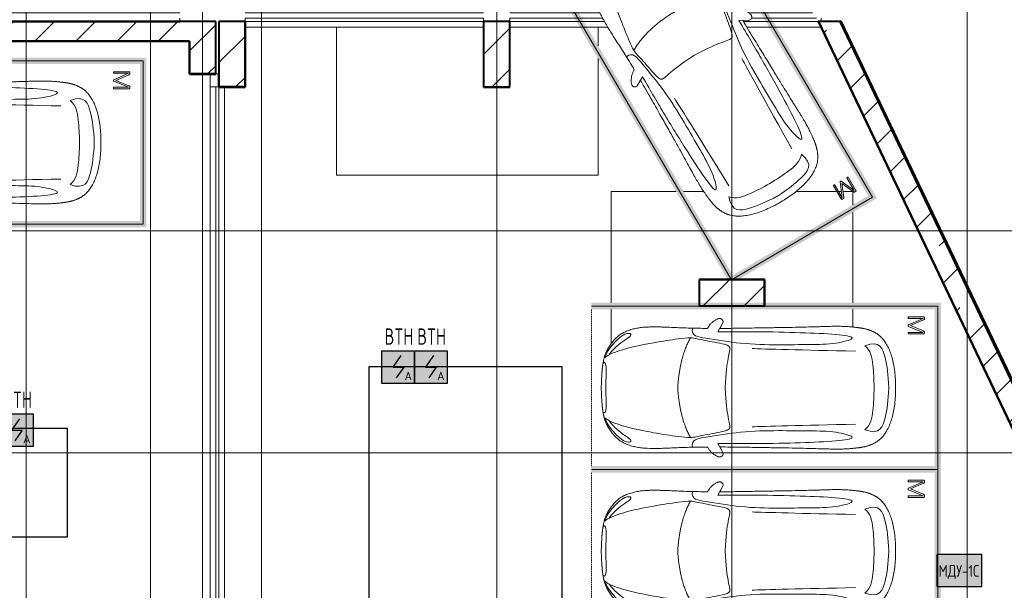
# Model space of a CAD drawing. Header units: millimetres. Extents: x -135639 to 224623, y -383017 to -59102.
# Tile 220 of 256: x 113694 to 128762, y -293020 to -284287. Entities that reach past the tile are written whole.
import ezdxf
from ezdxf.enums import TextEntityAlignment as Align

# ---------------------------------------------------------------- set-up
doc = ezdxf.new("R2010")
doc.units = ezdxf.units.MM
for name, pattern in [('CONTINOUS', [0]), ('Линия сетки', [25, 20, -2.5, 0, -2.5]), ('Невидимые', [5, 3, -2]), ('Штрих_3_3_', [6, 3, -3])]:
    doc.linetypes.add(name, pattern=pattern)
for name, color, linetype, lineweight in [('A-000-M_MASS', 7, 'Continuous', 18), ('A-200-M_WALL', 7, 'Continuous', 18), ('A-200-M_WALL_EXT', 7, 'Continuous', 18), ('A-200-M_WALL_INT', 7, 'Continuous', 18), ('A-200-M_WALL_PAT', 7, 'Continuous', 40), ('C-953-M_PARKING', 7, 'Continuous', 18), ('C-953-MH_PARKING', 7, 'Невидимые', 18), ('S-160-M_FOUND', 7, 'Continuous', 18), ('S-280-M_COLUMN', 7, 'Continuous', 18), ('Z-030-M_GRID', 7, 'Continuous', 9), ('Арматура воздуховодов', 7, 'Continuous', 18), ('ОС', 5, 'Continuous', 25), ('ПС', 7, 'Continuous', 40), ('СС-011-ПОЖ-СИГНАЛИЗАЦИЯ', 1, 'Continuous', 30)]:
    doc.layers.add(name, color=color, linetype=linetype, lineweight=lineweight)
doc.layers.add('ССПС', color=5, linetype='Continuous')
doc.styles.add('1111', font='isocpeur.ttf')
pattern_1 = [(45, (0, 0), (-628.618, 628.618), []), (45, (628.6, 0), (-628.618, 628.618), [1111.25, -222.25, 6.706, -215.544])]

# ---------------------------------------------------------------- blocks, each defined once
blk = doc.blocks.new('A_PAR_Parking - M-2663509-B2_-11_400_')
at = {"layer": 'C-953-M_PARKING', "true_color": 0xf7f9fb}
blk.add_hatch(color=7, dxfattribs=at).paths.add_polyline_path([(-1300, 2650), (-1300, -2700), (1300, -2700), (1300, 2650), (1200, 2650), (1200, -2600), (-1200, -2600), (-1200, 2650)])
at = {"layer": 'A-000-M_MASS', "color": 253, "true_color": 0xaaaaaa}
for p, q in [((-853, 717), (-993, 639)), ((-906, 687), (-993, 639)), ((853, 717), (993, 639)), ((993, 639), (906, 687))]:
    blk.add_line(p, q, dxfattribs=at)
for centre, start, end in [((-1010, 678), 223.4184, 293.9305), ((1010, 678), 246.0695, 316.5816)]:
    blk.add_arc(centre, 42.2, start, end, dxfattribs=at)
for points, knots in [([(-908, 876), (-908, 976), (-911, 1161), (-920, 1362), (-926, 1508), (-930, 1645), (-930, 1769), (-922, 1880), (-911, 1957), (-894, 2031), (-871, 2100), (-841, 2165), (-809, 2216), (-779, 2254), (-754, 2281), (-727, 2307), (-698, 2332), (-667, 2355), (-636, 2376), (-604, 2395), (-574, 2412), (-545, 2426), (-519, 2438), (-500, 2445), (-485, 2450), (-474, 2453), (-463, 2456), (-452, 2458), (-440, 2461), (-428, 2463), (-414, 2466), (-402, 2468), (-391, 2470), (-383, 2471), (-376, 2473), (-370, 2474), (-363, 2475), (-356, 2476), (-349, 2477), (-343, 2478), (-337, 2479), (-330, 2480), (-324, 2481), (-317, 2481), (-309, 2482), (-301, 2483), (-293, 2484), (-285, 2485), (-276, 2486), (-263, 2487), (-249, 2488), (-235, 2489), (-223, 2490), (-211, 2491), (-199, 2492), (-186, 2493), (-168, 2494), (-148, 2495), (-127, 2496), (-106, 2497), (-77, 2498), (-40, 2500), (-13, 2501), (1, 2501)], [-1, -1, -1, -1, -0.913265, -0.826531, -0.783163, -0.739796, -0.653061, -0.612245, -0.571429, -0.530612, -0.489796, -0.44898, -0.408163, -0.387755, -0.367347, -0.346939, -0.326531, -0.306122, -0.285714, -0.265306, -0.244898, -0.22449, -0.204082, -0.183673, -0.173469, -0.163265, -0.153061, -0.142857, -0.132653, -0.122449, -0.112245, -0.102041, -0.096939, -0.091837, -0.086735, -0.084184, -0.081633, -0.076531, -0.07398, -0.071429, -0.068878, -0.066327, -0.063776, -0.061224, -0.058673, -0.056122, -0.053571, -0.05102, -0.048469, -0.045918, -0.040816, -0.038265, -0.035714, -0.033163, -0.030612, -0.028061, -0.02551, -0.020408, -0.017857, -0.015306, -0.010204, -0.005102, 0, 0, 0, 0]), ([(-480, 2441), (-586, 2392), (-719, 2283), (-847, 2128), (-828, 2057)], [0, 0, 0, 0, 0.53668, 1.024735, 1.024735, 1.024735, 1.024735]), ([(-459, 2446), (-508, 2398), (-601, 2147), (-696, 1684), (-744, 1354), (-774, 1106), (-734, 996), (-660, 552), (-618, 522), (-447, 565), (-234, 590), (-2, 602)], [0, 0, 0, 0, 0.884172, 2.058368, 3.212407, 3.977765, 4.871213, 5.547774, 6.288901, 6.772879, 7.454401, 7.454401, 7.454401, 7.454401]), ([(1, 2501), (22, 2500), (51, 2499), (88, 2498), (113, 2497), (137, 2496), (160, 2494), (181, 2493), (201, 2492), (219, 2491), (237, 2489), (253, 2488), (268, 2487), (282, 2485), (295, 2484), (307, 2483), (320, 2481), (330, 2480), (338, 2479), (345, 2478), (350, 2477), (356, 2476), (361, 2475), (366, 2474), (371, 2473), (377, 2472), (385, 2471), (393, 2469), (403, 2467), (416, 2465), (434, 2462), (454, 2458), (476, 2453), (498, 2446), (521, 2437), (555, 2422), (605, 2396), (669, 2355), (730, 2307), (773, 2263), (802, 2225), (823, 2195), (841, 2164), (857, 2132), (871, 2099), (887, 2053), (904, 1994), (915, 1931), (922, 1879), (926, 1839), (928, 1798), (930, 1756), (930, 1720), (931, 1690), (931, 1667), (930, 1645), (930, 1621), (929, 1598), (929, 1566), (927, 1526), (925, 1459), (919, 1336), (911, 1145), (908, 970), (908, 876)], [-1, -1, -1, -1, -0.992347, -0.98852, -0.984694, -0.980867, -0.977041, -0.973214, -0.969388, -0.965561, -0.961735, -0.957908, -0.954082, -0.950255, -0.946429, -0.942602, -0.938776, -0.933673, -0.931122, -0.928571, -0.92602, -0.923469, -0.920918, -0.918367, -0.915816, -0.913265, -0.908163, -0.903061, -0.897959, -0.887755, -0.877551, -0.857143, -0.836735, -0.816327, -0.795918, -0.77551, -0.734694, -0.693878, -0.653061, -0.612245, -0.591837, -0.571429, -0.55102, -0.530612, -0.510204, -0.489796, -0.44898, -0.408163, -0.387755, -0.367347, -0.346939, -0.326531, -0.306122, -0.295918, -0.285714, -0.27551, -0.265306, -0.255102, -0.244898, -0.22449, -0.204082, -0.163265, -0.081633, 0, 0, 0, 0]), ([(459, 2446), (508, 2398), (601, 2147), (696, 1684), (744, 1354), (774, 1106), (734, 996), (660, 552), (618, 522), (447, 565), (234, 590), (2, 602)], [0, 0, 0, 0, 0.884172, 2.058368, 3.212407, 3.977765, 4.871213, 5.547774, 6.288901, 6.772879, 7.454401, 7.454401, 7.454401, 7.454401]), ([(480, 2441), (586, 2392), (719, 2283), (847, 2128), (828, 2057)], [0, 0, 0, 0, 0.53668, 1.024735, 1.024735, 1.024735, 1.024735]), ([(-828, 2057), (-803, 2016), (-728, 2173), (-566, 2339), (-505, 2381)], [0, 0, 0, 0, 0.497572, 1.022643, 1.022643, 1.022643, 1.022643]), ([(828, 2057), (803, 2016), (728, 2173), (566, 2339), (505, 2381)], [0, 0, 0, 0, 0.497572, 1.022643, 1.022643, 1.022643, 1.022643]), ([(-908, 1106), (-792, 1130), (-753, 859), (-663, 332), (-655, -196), (-661, -684), (-663, -1068), (-764, -1443), (-817, -1157), (-842, -605), (-857, -17), (-857, 454), (-853, 717)], [0, 0, 0, 0, 1.013953, 2.476159, 4.172855, 5.704608, 7.082231, 8.244161, 9.589947, 11.154659, 12.917121, 14.362976, 14.362976, 14.362976, 14.362976]), ([(908, 1106), (792, 1130), (753, 859), (663, 332), (655, -196), (661, -684), (663, -1068), (764, -1443), (817, -1157), (842, -605), (857, -17), (857, 454), (853, 717)], [0, 0, 0, 0, 1.013953, 2.476159, 4.172855, 5.704608, 7.082231, 8.244161, 9.589947, 11.154659, 12.917121, 14.362976, 14.362976, 14.362976, 14.362976]), ([(-1041, 649), (-1044, 652), (-1049, 657), (-1053, 664), (-1055, 669), (-1057, 675), (-1058, 682), (-1058, 688), (-1058, 702), (-1052, 723), (-1036, 756), (-1011, 790), (-985, 818), (-962, 839), (-944, 853), (-926, 866), (-914, 873), (-908, 876)], [-1, -1, -1, -1, -0.941667, -0.9125, -0.883333, -0.854167, -0.825, -0.795833, -0.766667, -0.65, -0.533333, -0.4, -0.266667, -0.2, -0.133333, -0.066667, 0, 0, 0, 0]), ([(908, 876), (913, 873), (923, 867), (944, 853), (971, 832), (1000, 803), (1026, 771), (1043, 742), (1053, 719), (1057, 703), (1059, 690), (1058, 680), (1056, 673), (1054, 666), (1050, 658), (1045, 652), (1041, 649)], [-1, -1, -1, -1, -0.941667, -0.883333, -0.766667, -0.65, -0.533333, -0.4, -0.333333, -0.266667, -0.2, -0.166667, -0.133333, -0.1, -0.066667, 0, 0, 0, 0]), ([(0, -2004), (-45, -2004), (-132, -2001), (-252, -1991), (-362, -1974), (-462, -1950), (-551, -1921), (-630, -1886), (-686, -1853), (-726, -1824), (-753, -1802), (-774, -1782), (-789, -1766), (-799, -1753), (-809, -1740), (-819, -1727), (-828, -1714), (-836, -1701), (-844, -1688), (-851, -1674), (-858, -1661), (-864, -1647), (-870, -1634), (-876, -1620), (-881, -1606), (-885, -1592), (-890, -1578), (-894, -1565), (-897, -1551), (-901, -1537), (-904, -1524), (-907, -1510), (-909, -1497), (-912, -1483), (-914, -1470), (-916, -1457), (-918, -1444), (-919, -1432), (-921, -1419), (-923, -1403), (-925, -1383), (-928, -1361), (-930, -1339), (-932, -1318), (-934, -1290), (-936, -1257), (-938, -1218), (-939, -1179), (-940, -1139), (-940, -1097), (-939, -1039), (-938, -958), (-934, -846), (-931, -714), (-926, -559), (-923, -376), (-919, -163), (-915, 82), (-911, 315), (-908, 521), (-907, 631), (-906, 687)], [-1, -1, -1, -1, -0.97619, -0.952381, -0.928571, -0.904762, -0.880952, -0.857143, -0.833333, -0.821429, -0.809524, -0.797619, -0.791667, -0.785714, -0.779762, -0.77381, -0.767857, -0.761905, -0.755952, -0.75, -0.744048, -0.738095, -0.732143, -0.72619, -0.720238, -0.714286, -0.708333, -0.702381, -0.696429, -0.690476, -0.684524, -0.678571, -0.672619, -0.666667, -0.660714, -0.654762, -0.64881, -0.642857, -0.636905, -0.630952, -0.619048, -0.607143, -0.595238, -0.583333, -0.571429, -0.547619, -0.52381, -0.5, -0.47619, -0.452381, -0.428571, -0.380952, -0.333333, -0.285714, -0.238095, -0.190476, -0.142857, -0.095238, -0.047619, -0.02381, 0, 0, 0, 0]), ([(906, 687), (907, 631), (908, 521), (911, 367), (913, 222), (916, 41), (919, -163), (923, -376), (926, -559), (930, -688), (932, -780), (934, -844), (936, -902), (938, -956), (939, -1007), (940, -1053), (940, -1097), (940, -1139), (939, -1179), (938, -1218), (936, -1257), (934, -1290), (932, -1318), (930, -1339), (928, -1361), (925, -1383), (923, -1403), (921, -1419), (919, -1432), (918, -1444), (916, -1457), (914, -1470), (912, -1483), (909, -1497), (907, -1510), (904, -1524), (901, -1537), (897, -1551), (894, -1565), (890, -1578), (885, -1592), (881, -1606), (876, -1620), (870, -1634), (864, -1647), (858, -1661), (851, -1674), (844, -1688), (836, -1701), (828, -1714), (819, -1727), (809, -1740), (799, -1753), (789, -1766), (774, -1782), (753, -1802), (726, -1824), (686, -1853), (607, -1900), (495, -1942), (362, -1974), (252, -1991), (132, -2001), (45, -2004), (0, -2004)], [-1, -1, -1, -1, -0.97619, -0.952381, -0.928571, -0.904762, -0.857143, -0.809524, -0.761905, -0.714286, -0.690476, -0.666667, -0.642857, -0.619048, -0.595238, -0.571429, -0.547619, -0.52381, -0.5, -0.47619, -0.452381, -0.428571, -0.416667, -0.404762, -0.392857, -0.380952, -0.369048, -0.363095, -0.357143, -0.35119, -0.345238, -0.339286, -0.333333, -0.327381, -0.321429, -0.315476, -0.309524, -0.303571, -0.297619, -0.291667, -0.285714, -0.279762, -0.27381, -0.267857, -0.261905, -0.255952, -0.25, -0.244048, -0.238095, -0.232143, -0.22619, -0.220238, -0.214286, -0.208333, -0.202381, -0.190476, -0.178571, -0.166667, -0.142857, -0.095238, -0.071429, -0.047619, -0.02381, 0, 0, 0, 0]), ([(-643, -1535), (-732, -1765), (-468, -1855), (-203, -1891), (-2, -1902)], [0, 0, 0, 0, 0.867049, 1.684227, 1.684227, 1.684227, 1.684227]), ([(-643, -1535), (-570, -1622), (-349, -1664), (-124, -1672), (-2, -1676)], [0, 0, 0, 0, 0.616728, 1.242165, 1.242165, 1.242165, 1.242165]), ([(643, -1535), (732, -1765), (468, -1855), (203, -1891), (2, -1902)], [0, 0, 0, 0, 0.867049, 1.684227, 1.684227, 1.684227, 1.684227]), ([(643, -1535), (570, -1622), (349, -1664), (124, -1672), (2, -1676)], [0, 0, 0, 0, 0.616728, 1.242165, 1.242165, 1.242165, 1.242165])]:
    blk.add_open_spline(points, degree=3, knots=knots, dxfattribs=at)
for points, degree in [([(-376, 2470), (-425, 2412), (-257, 2425), (-2, 2432)], 3), ([(376, 2470), (425, 2412), (257, 2425), (2, 2432)], 3), ([(-2, 1330), (-478, 1299), (-762, 1135)], 2), ([(2, 1330), (478, 1299), (762, 1135)], 2), ([(-599, 190), (-592, 24), (-575, -588), (-560, -1389)], 3), ([(599, 190), (592, 24), (575, -588), (560, -1389)], 3)]:
    blk.add_open_spline(points, degree=degree, dxfattribs=at)
at = {"layer": 'C-953-M_PARKING', "color": 253, "true_color": 0xaaaaaa}
for p, q in [((-1250, -2650), (-1250, 2650)), ((1250, 2650), (1250, -2650)), ((823, -2198), (822, -2200)), ((822, -2200), (822, -2434)), ((825, -2196), (823, -2198)), ((823, -2198), (825, -2196)), ((828, -2195), (825, -2196)), ((825, -2196), (828, -2195)), ((834, -2195), (828, -2195)), ((840, -2195), (834, -2195)), ((844, -2196), (840, -2195)), ((840, -2195), (844, -2196)), ((846, -2198), (844, -2196)), ((844, -2196), (846, -2198)), ((846, -2200), (846, -2198)), ((938, -2199), (846, -2425)), ((846, -2425), (846, -2200)), ((869, -2430), (950, -2232)), ((939, -2197), (938, -2199)), ((938, -2199), (939, -2197)), ((941, -2196), (939, -2197)), ((939, -2197), (941, -2196)), ((944, -2195), (941, -2196)), ((941, -2196), (944, -2195)), ((949, -2195), (944, -2195)), ((944, -2195), (949, -2195)), ((953, -2195), (949, -2195)), ((949, -2195), (953, -2195)), ((950, -2232), (1037, -2429)), ((956, -2196), (953, -2195)), ((953, -2195), (956, -2196)), ((958, -2197), (956, -2196)), ((956, -2196), (958, -2197)), ((960, -2199), (958, -2197)), ((958, -2197), (960, -2199)), ((1059, -2425), (960, -2199)), ((1061, -2196), (1059, -2198)), ((1059, -2198), (1061, -2196)), ((1059, -2198), (1059, -2200)), ((1059, -2200), (1059, -2425)), ((1065, -2195), (1061, -2196)), ((1061, -2196), (1065, -2195)), ((1070, -2195), (1065, -2195)), ((1076, -2195), (1070, -2195)), ((1080, -2196), (1076, -2195)), ((1076, -2195), (1080, -2196)), ((1082, -2198), (1080, -2196)), ((1080, -2196), (1082, -2198)), ((1083, -2200), (1082, -2198)), ((1082, -2198), (1083, -2200)), ((1083, -2434), (1083, -2200)), ((822, -2434), (826, -2443)), ((826, -2443), (833, -2446)), ((833, -2446), (846, -2446)), ((846, -2446), (855, -2445)), ((855, -2445), (861, -2442)), ((861, -2442), (866, -2437)), ((866, -2437), (869, -2430)), ((1037, -2429), (1041, -2437)), ((1041, -2437), (1046, -2442)), ((1046, -2442), (1051, -2445)), ((1051, -2445), (1058, -2446)), ((1058, -2446), (1072, -2446)), ((1072, -2446), (1075, -2445)), ((1075, -2445), (1072, -2446)), ((1075, -2445), (1079, -2443)), ((1079, -2443), (1075, -2445)), ((1079, -2443), (1082, -2440)), ((1082, -2440), (1079, -2443)), ((1082, -2440), (1083, -2434)), ((1250, -2650), (-1250, -2650))]:
    blk.add_line(p, q, dxfattribs=at)
at = {"layer": 'C-953-MH_PARKING', "color": 253, "linetype": 'Штрих_3_3_', "true_color": 0xaaaaaa}
blk.add_line((-1200, 2650), (1200, 2650), dxfattribs=at)
blk = doc.blocks.new('A_PAR_Parking - M-V32-B2_-11_400_')
at = {"layer": 'C-953-M_PARKING', "true_color": 0xf7f9fb}
blk.add_hatch(color=7, dxfattribs=at).paths.add_polyline_path([(-1258, -2646), (-1165, -2700), (1300, -2700), (1300, 2650), (1200, 2650), (1200, -2600), (-1200, -2600), (-1200, 2650), (-1300, 2650), (-1300, -2621)])
at = {"layer": 'A-000-M_MASS', "color": 253, "true_color": 0xaaaaaa}
for p, q in [((-853, 717), (-993, 639)), ((-906, 687), (-993, 639)), ((853, 717), (993, 639)), ((993, 639), (906, 687))]:
    blk.add_line(p, q, dxfattribs=at)
for centre, start, end in [((-1010, 678), 223.4184, 293.9305), ((1010, 678), 246.0695, 316.5816)]:
    blk.add_arc(centre, 42.2, start, end, dxfattribs=at)
for points, knots in [([(-908, 876), (-908, 976), (-911, 1161), (-920, 1362), (-926, 1508), (-930, 1645), (-930, 1769), (-922, 1880), (-911, 1957), (-894, 2031), (-871, 2100), (-841, 2165), (-809, 2216), (-779, 2254), (-754, 2281), (-727, 2307), (-698, 2332), (-667, 2355), (-636, 2376), (-604, 2395), (-574, 2412), (-545, 2426), (-519, 2438), (-500, 2445), (-485, 2450), (-474, 2453), (-463, 2456), (-452, 2458), (-440, 2461), (-428, 2463), (-414, 2466), (-402, 2468), (-391, 2470), (-383, 2471), (-376, 2473), (-370, 2474), (-363, 2475), (-356, 2476), (-349, 2477), (-343, 2478), (-337, 2479), (-330, 2480), (-324, 2481), (-317, 2481), (-309, 2482), (-301, 2483), (-293, 2484), (-285, 2485), (-276, 2486), (-263, 2487), (-249, 2488), (-235, 2489), (-223, 2490), (-211, 2491), (-199, 2492), (-186, 2493), (-168, 2494), (-148, 2495), (-127, 2496), (-106, 2497), (-77, 2498), (-40, 2500), (-13, 2501), (1, 2501)], [-1, -1, -1, -1, -0.913265, -0.826531, -0.783163, -0.739796, -0.653061, -0.612245, -0.571429, -0.530612, -0.489796, -0.44898, -0.408163, -0.387755, -0.367347, -0.346939, -0.326531, -0.306122, -0.285714, -0.265306, -0.244898, -0.22449, -0.204082, -0.183673, -0.173469, -0.163265, -0.153061, -0.142857, -0.132653, -0.122449, -0.112245, -0.102041, -0.096939, -0.091837, -0.086735, -0.084184, -0.081633, -0.076531, -0.07398, -0.071429, -0.068878, -0.066327, -0.063776, -0.061224, -0.058673, -0.056122, -0.053571, -0.05102, -0.048469, -0.045918, -0.040816, -0.038265, -0.035714, -0.033163, -0.030612, -0.028061, -0.02551, -0.020408, -0.017857, -0.015306, -0.010204, -0.005102, 0, 0, 0, 0]), ([(-480, 2441), (-586, 2392), (-719, 2283), (-847, 2128), (-828, 2057)], [0, 0, 0, 0, 0.53668, 1.024735, 1.024735, 1.024735, 1.024735]), ([(-459, 2446), (-508, 2398), (-601, 2147), (-696, 1684), (-744, 1354), (-774, 1106), (-734, 996), (-660, 552), (-618, 522), (-447, 565), (-234, 590), (-2, 602)], [0, 0, 0, 0, 0.884172, 2.058368, 3.212407, 3.977765, 4.871213, 5.547774, 6.288901, 6.772879, 7.454401, 7.454401, 7.454401, 7.454401]), ([(1, 2501), (22, 2500), (51, 2499), (88, 2498), (113, 2497), (137, 2496), (160, 2494), (181, 2493), (201, 2492), (219, 2491), (237, 2489), (253, 2488), (268, 2487), (282, 2485), (295, 2484), (307, 2483), (320, 2481), (330, 2480), (338, 2479), (345, 2478), (350, 2477), (356, 2476), (361, 2475), (366, 2474), (371, 2473), (377, 2472), (385, 2471), (393, 2469), (403, 2467), (416, 2465), (434, 2462), (454, 2458), (476, 2453), (498, 2446), (521, 2437), (555, 2422), (605, 2396), (669, 2355), (730, 2307), (773, 2263), (802, 2225), (823, 2195), (841, 2164), (857, 2132), (871, 2099), (887, 2053), (904, 1994), (915, 1931), (922, 1879), (926, 1839), (928, 1798), (930, 1756), (930, 1720), (931, 1690), (931, 1667), (930, 1645), (930, 1621), (929, 1598), (929, 1566), (927, 1526), (925, 1459), (919, 1336), (911, 1145), (908, 970), (908, 876)], [-1, -1, -1, -1, -0.992347, -0.98852, -0.984694, -0.980867, -0.977041, -0.973214, -0.969388, -0.965561, -0.961735, -0.957908, -0.954082, -0.950255, -0.946429, -0.942602, -0.938776, -0.933673, -0.931122, -0.928571, -0.92602, -0.923469, -0.920918, -0.918367, -0.915816, -0.913265, -0.908163, -0.903061, -0.897959, -0.887755, -0.877551, -0.857143, -0.836735, -0.816327, -0.795918, -0.77551, -0.734694, -0.693878, -0.653061, -0.612245, -0.591837, -0.571429, -0.55102, -0.530612, -0.510204, -0.489796, -0.44898, -0.408163, -0.387755, -0.367347, -0.346939, -0.326531, -0.306122, -0.295918, -0.285714, -0.27551, -0.265306, -0.255102, -0.244898, -0.22449, -0.204082, -0.163265, -0.081633, 0, 0, 0, 0]), ([(459, 2446), (508, 2398), (601, 2147), (696, 1684), (744, 1354), (774, 1106), (734, 996), (660, 552), (618, 522), (447, 565), (234, 590), (2, 602)], [0, 0, 0, 0, 0.884172, 2.058368, 3.212407, 3.977765, 4.871213, 5.547774, 6.288901, 6.772879, 7.454401, 7.454401, 7.454401, 7.454401]), ([(480, 2441), (586, 2392), (719, 2283), (847, 2128), (828, 2057)], [0, 0, 0, 0, 0.53668, 1.024735, 1.024735, 1.024735, 1.024735]), ([(-828, 2057), (-803, 2016), (-728, 2173), (-566, 2339), (-505, 2381)], [0, 0, 0, 0, 0.497572, 1.022643, 1.022643, 1.022643, 1.022643]), ([(828, 2057), (803, 2016), (728, 2173), (566, 2339), (505, 2381)], [0, 0, 0, 0, 0.497572, 1.022643, 1.022643, 1.022643, 1.022643]), ([(-908, 1106), (-792, 1130), (-753, 859), (-663, 332), (-655, -196), (-661, -684), (-663, -1068), (-764, -1443), (-817, -1157), (-842, -605), (-857, -17), (-857, 454), (-853, 717)], [0, 0, 0, 0, 1.013953, 2.476159, 4.172855, 5.704608, 7.082231, 8.244161, 9.589947, 11.154659, 12.917121, 14.362976, 14.362976, 14.362976, 14.362976]), ([(908, 1106), (792, 1130), (753, 859), (663, 332), (655, -196), (661, -684), (663, -1068), (764, -1443), (817, -1157), (842, -605), (857, -17), (857, 454), (853, 717)], [0, 0, 0, 0, 1.013953, 2.476159, 4.172855, 5.704608, 7.082231, 8.244161, 9.589947, 11.154659, 12.917121, 14.362976, 14.362976, 14.362976, 14.362976]), ([(-1041, 649), (-1044, 652), (-1049, 657), (-1053, 664), (-1055, 669), (-1057, 675), (-1058, 682), (-1058, 688), (-1058, 702), (-1052, 723), (-1036, 756), (-1011, 790), (-985, 818), (-962, 839), (-944, 853), (-926, 866), (-914, 873), (-908, 876)], [-1, -1, -1, -1, -0.941667, -0.9125, -0.883333, -0.854167, -0.825, -0.795833, -0.766667, -0.65, -0.533333, -0.4, -0.266667, -0.2, -0.133333, -0.066667, 0, 0, 0, 0]), ([(908, 876), (913, 873), (923, 867), (944, 853), (971, 832), (1000, 803), (1026, 771), (1043, 742), (1053, 719), (1057, 703), (1059, 690), (1058, 680), (1056, 673), (1054, 666), (1050, 658), (1045, 652), (1041, 649)], [-1, -1, -1, -1, -0.941667, -0.883333, -0.766667, -0.65, -0.533333, -0.4, -0.333333, -0.266667, -0.2, -0.166667, -0.133333, -0.1, -0.066667, 0, 0, 0, 0]), ([(0, -2004), (-45, -2004), (-132, -2001), (-252, -1991), (-362, -1974), (-462, -1950), (-551, -1921), (-630, -1886), (-686, -1853), (-726, -1824), (-753, -1802), (-774, -1782), (-789, -1766), (-799, -1753), (-809, -1740), (-819, -1727), (-828, -1714), (-836, -1701), (-844, -1688), (-851, -1674), (-858, -1661), (-864, -1647), (-870, -1634), (-876, -1620), (-881, -1606), (-885, -1592), (-890, -1578), (-894, -1565), (-897, -1551), (-901, -1537), (-904, -1524), (-907, -1510), (-909, -1497), (-912, -1483), (-914, -1470), (-916, -1457), (-918, -1444), (-919, -1432), (-921, -1419), (-923, -1403), (-925, -1383), (-928, -1361), (-930, -1339), (-932, -1318), (-934, -1290), (-936, -1257), (-938, -1218), (-939, -1179), (-940, -1139), (-940, -1097), (-939, -1039), (-938, -958), (-934, -846), (-931, -714), (-926, -559), (-923, -376), (-919, -163), (-915, 82), (-911, 315), (-908, 521), (-907, 631), (-906, 687)], [-1, -1, -1, -1, -0.97619, -0.952381, -0.928571, -0.904762, -0.880952, -0.857143, -0.833333, -0.821429, -0.809524, -0.797619, -0.791667, -0.785714, -0.779762, -0.77381, -0.767857, -0.761905, -0.755952, -0.75, -0.744048, -0.738095, -0.732143, -0.72619, -0.720238, -0.714286, -0.708333, -0.702381, -0.696429, -0.690476, -0.684524, -0.678571, -0.672619, -0.666667, -0.660714, -0.654762, -0.64881, -0.642857, -0.636905, -0.630952, -0.619048, -0.607143, -0.595238, -0.583333, -0.571429, -0.547619, -0.52381, -0.5, -0.47619, -0.452381, -0.428571, -0.380952, -0.333333, -0.285714, -0.238095, -0.190476, -0.142857, -0.095238, -0.047619, -0.02381, 0, 0, 0, 0]), ([(906, 687), (907, 631), (908, 521), (911, 367), (913, 222), (916, 41), (919, -163), (923, -376), (926, -559), (930, -688), (932, -780), (934, -844), (936, -902), (938, -956), (939, -1007), (940, -1053), (940, -1097), (940, -1139), (939, -1179), (938, -1218), (936, -1257), (934, -1290), (932, -1318), (930, -1339), (928, -1361), (925, -1383), (923, -1403), (921, -1419), (919, -1432), (918, -1444), (916, -1457), (914, -1470), (912, -1483), (909, -1497), (907, -1510), (904, -1524), (901, -1537), (897, -1551), (894, -1565), (890, -1578), (885, -1592), (881, -1606), (876, -1620), (870, -1634), (864, -1647), (858, -1661), (851, -1674), (844, -1688), (836, -1701), (828, -1714), (819, -1727), (809, -1740), (799, -1753), (789, -1766), (774, -1782), (753, -1802), (726, -1824), (686, -1853), (607, -1900), (495, -1942), (362, -1974), (252, -1991), (132, -2001), (45, -2004), (0, -2004)], [-1, -1, -1, -1, -0.97619, -0.952381, -0.928571, -0.904762, -0.857143, -0.809524, -0.761905, -0.714286, -0.690476, -0.666667, -0.642857, -0.619048, -0.595238, -0.571429, -0.547619, -0.52381, -0.5, -0.47619, -0.452381, -0.428571, -0.416667, -0.404762, -0.392857, -0.380952, -0.369048, -0.363095, -0.357143, -0.35119, -0.345238, -0.339286, -0.333333, -0.327381, -0.321429, -0.315476, -0.309524, -0.303571, -0.297619, -0.291667, -0.285714, -0.279762, -0.27381, -0.267857, -0.261905, -0.255952, -0.25, -0.244048, -0.238095, -0.232143, -0.22619, -0.220238, -0.214286, -0.208333, -0.202381, -0.190476, -0.178571, -0.166667, -0.142857, -0.095238, -0.071429, -0.047619, -0.02381, 0, 0, 0, 0]), ([(-643, -1535), (-732, -1765), (-468, -1855), (-203, -1891), (-2, -1902)], [0, 0, 0, 0, 0.867049, 1.684227, 1.684227, 1.684227, 1.684227]), ([(-643, -1535), (-570, -1622), (-349, -1664), (-124, -1672), (-2, -1676)], [0, 0, 0, 0, 0.616728, 1.242165, 1.242165, 1.242165, 1.242165]), ([(643, -1535), (732, -1765), (468, -1855), (203, -1891), (2, -1902)], [0, 0, 0, 0, 0.867049, 1.684227, 1.684227, 1.684227, 1.684227]), ([(643, -1535), (570, -1622), (349, -1664), (124, -1672), (2, -1676)], [0, 0, 0, 0, 0.616728, 1.242165, 1.242165, 1.242165, 1.242165])]:
    blk.add_open_spline(points, degree=3, knots=knots, dxfattribs=at)
for points, degree in [([(-376, 2470), (-425, 2412), (-257, 2425), (-2, 2432)], 3), ([(376, 2470), (425, 2412), (257, 2425), (2, 2432)], 3), ([(-2, 1330), (-478, 1299), (-762, 1135)], 2), ([(2, 1330), (478, 1299), (762, 1135)], 2), ([(-599, 190), (-592, 24), (-575, -588), (-560, -1389)], 3), ([(599, 190), (592, 24), (575, -588), (560, -1389)], 3)]:
    blk.add_open_spline(points, degree=degree, dxfattribs=at)
at = {"layer": 'C-953-M_PARKING', "color": 253, "true_color": 0xaaaaaa}
for p, q in [((-1250, -2650), (-1250, 2650)), ((1250, 2650), (1250, -2650)), ((823, -2198), (822, -2200)), ((822, -2200), (823, -2198)), ((822, -2200), (822, -2434)), ((825, -2196), (823, -2198)), ((823, -2198), (825, -2196)), ((828, -2195), (825, -2196)), ((825, -2196), (828, -2195)), ((834, -2195), (828, -2195)), ((840, -2195), (834, -2195)), ((844, -2196), (840, -2195)), ((840, -2195), (844, -2196)), ((846, -2198), (844, -2196)), ((844, -2196), (846, -2198)), ((846, -2200), (846, -2198)), ((938, -2199), (846, -2425)), ((846, -2425), (846, -2200)), ((869, -2430), (950, -2232)), ((939, -2197), (938, -2199)), ((938, -2199), (939, -2197)), ((941, -2196), (939, -2197)), ((939, -2197), (941, -2196)), ((944, -2195), (941, -2196)), ((941, -2196), (944, -2195)), ((949, -2195), (944, -2195)), ((944, -2195), (949, -2195)), ((953, -2195), (949, -2195)), ((949, -2195), (953, -2195)), ((950, -2232), (1037, -2429)), ((956, -2196), (953, -2195)), ((953, -2195), (956, -2196)), ((958, -2197), (956, -2196)), ((956, -2196), (958, -2197)), ((960, -2199), (958, -2197)), ((958, -2197), (960, -2199)), ((1059, -2425), (960, -2199)), ((1061, -2196), (1059, -2198)), ((1059, -2198), (1061, -2196)), ((1059, -2198), (1059, -2200)), ((1059, -2200), (1059, -2198)), ((1059, -2200), (1059, -2425)), ((1065, -2195), (1061, -2196)), ((1061, -2196), (1065, -2195)), ((1070, -2195), (1065, -2195)), ((1076, -2195), (1070, -2195)), ((1080, -2196), (1076, -2195)), ((1076, -2195), (1080, -2196)), ((1082, -2198), (1080, -2196)), ((1080, -2196), (1082, -2198)), ((1083, -2200), (1082, -2198)), ((1082, -2198), (1083, -2200)), ((1083, -2434), (1083, -2200)), ((822, -2434), (826, -2443)), ((826, -2443), (833, -2446)), ((833, -2446), (846, -2446)), ((846, -2446), (855, -2445)), ((855, -2445), (861, -2442)), ((861, -2442), (866, -2437)), ((866, -2437), (869, -2430)), ((1037, -2429), (1041, -2437)), ((1041, -2437), (1046, -2442)), ((1046, -2442), (1051, -2445)), ((1051, -2445), (1058, -2446)), ((1058, -2446), (1072, -2446)), ((1072, -2446), (1075, -2445)), ((1075, -2445), (1072, -2446)), ((1075, -2445), (1079, -2443)), ((1079, -2443), (1075, -2445)), ((1079, -2443), (1082, -2440)), ((1082, -2440), (1079, -2443)), ((1082, -2440), (1083, -2434)), ((1250, -2650), (-1250, -2650))]:
    blk.add_line(p, q, dxfattribs=at)
at = {"layer": 'C-953-MH_PARKING', "color": 253, "linetype": 'Штрих_3_3_', "true_color": 0xaaaaaa}
blk.add_line((-1200, 2650), (1200, 2650), dxfattribs=at)
blk = doc.blocks.new('CP_ДШ_Hanytex_TopJoint 24C_Половина - CP_ДШ_Hanytex_TopJoint 24C_Половина-3652234-B2_-11_400_')
at = {"layer": 'A-000-M_MASS', "color": 253, "true_color": 0xaaaaaa}
for p, q in [((5050, 110), (0, 110)), ((0, -25), (0, 25)), ((5050, 25), (5050, -25))]:
    blk.add_line(p, q, dxfattribs=at)
blk = doc.blocks.new('CP_ДШ_Hanytex_TopJoint 24C - CP_ДШ_Hanytex_TopJoint 24C-3950253-B2_-11_400_')
at = {"layer": 'A-000-M_MASS', "color": 253, "true_color": 0xaaaaaa}
for p, q in [((3650, 110), (0, 110)), ((3650, 25), (0, 25)), ((0, 25), (0, -25)), ((0, -25), (0, 25)), ((3650, -25), (3650, 25)), ((3650, 25), (3650, -25)), ((0, -25), (3650, -25)), ((3650, -110), (0, -110))]:
    blk.add_line(p, q, dxfattribs=at)
blk = doc.blocks.new('CP_ДШ_Hanytex_TopJoint 24C - CP_ДШ_Hanytex_TopJoint 24C-3950254-B2_-11_400_')
at = {"layer": 'A-000-M_MASS', "color": 253, "true_color": 0xaaaaaa}
for p, q in [((1380, 110), (0, 110)), ((1421, 25), (0, 25)), ((0, 25), (0, -25)), ((0, -25), (0, 25)), ((4632, 110), (3655, 110)), ((4695, 25), (3698, 25)), ((4765, -25), (4765, 25)), ((4765, 25), (4765, -25)), ((0, -25), (1448, -25)), ((1497, -110), (0, -110)), ((3576, -25), (4722, -25)), ((4760, -110), (3628, -110))]:
    blk.add_line(p, q, dxfattribs=at)
blk = doc.blocks.new('CP_ДШ_Hanytex_TopJoint 24C_Половина - CP_ДШ_Hanytex_TopJoint 24C_Половина-3652430-B2_-11_400_')
at = {"layer": 'A-000-M_MASS', "color": 253, "true_color": 0xaaaaaa}
for p, q in [((0, -25), (0, 110)), ((200, 110), (0, 110)), ((200, 25), (200, -25))]:
    blk.add_line(p, q, dxfattribs=at)
blk = doc.blocks.new('CP_ДШ_Hanytex_TopJoint 24C - CP_ДШ_Hanytex_TopJoint 24C-3950255-B2_-11_400_')
at = {"layer": 'A-000-M_MASS', "color": 253, "true_color": 0xaaaaaa}
for p, q in [((8250, 110), (0, 110)), ((8250, 25), (0, 25)), ((0, 25), (0, -25)), ((0, -110), (0, 25)), ((8250, -25), (8250, 25)), ((8250, 25), (8250, -25)), ((0, -25), (8250, -25)), ((8250, -110), (0, -110))]:
    blk.add_line(p, q, dxfattribs=at)
blk = doc.blocks.new('135_SLK_GD_AR_rvt-1-B2_-11_400_')
at = {"layer": 'A-200-M_WALL_INT', "color": 253, "lineweight": 40, "true_color": 0xaaaaaa}
for p, q in [((124700, 77402), (119650, 77402)), ((119650, 77400), (124700, 77400)), ((124700, 77400), (124700, 77402)), ((125700, 77400), (125700, 76400)), ((125702, 77400), (125700, 77400)), ((125702, 76400), (125702, 77400)), ((129350, 77400), (129348, 77400)), ((129348, 77400), (129348, 76400)), ((129752, 77400), (129750, 77400)), ((129752, 76398), (129752, 77400)), ((134472, 77400), (134470, 77399)), ((134470, 77399), (147598, 49863)), ((147600, 49863), (134472, 77400)), ((97052, 77098), (124848, 77098)), ((124850, 77100), (105850, 77100)), ((124848, 77098), (124848, 76598)), ((124850, 77098), (124850, 77100)), ((124850, 76600), (124850, 77098)), ((124848, 76598), (124850, 76598)), ((125250, 76600), (124850, 76600)), ((124850, 76598), (125250, 76598)), ((125250, 76598), (125250, 76600)), ((125298, 76600), (125298, 76398)), ((125300, 76600), (125298, 76600)), ((125300, 76400), (125300, 76600)), ((125298, 76398), (125300, 76398)), ((125700, 76400), (125300, 76400)), ((125300, 76398), (125702, 76398)), ((125702, 76398), (125702, 76400)), ((129348, 76400), (129348, 76398)), ((129348, 76398), (129750, 76398)), ((129750, 76398), (129752, 76398)), ((133652, 73452), (132648, 73452)), ((132648, 73452), (132648, 73450)), ((132648, 73450), (132648, 73050)), ((133652, 73450), (133652, 73452)), ((133652, 73048), (133652, 73450)), ((132648, 73050), (132648, 73048)), ((132648, 73048), (133650, 73048)), ((133650, 73048), (133652, 73048))]:
    blk.add_line(p, q, dxfattribs=at)
at = {"layer": 'A-000-M_MASS', "color": 253, "lineweight": 18, "true_color": 0xaaaaaa}
for name, p in [('CP_ДШ_Hanytex_TopJoint 24C_Половина - CP_ДШ_Hanytex_TopJoint 24C_Половина-3652234-B2_-11_400_', (119650, 77425)), ('CP_ДШ_Hanytex_TopJoint 24C - CP_ДШ_Hanytex_TopJoint 24C-3950253-B2_-11_400_', (125700, 77425)), ('CP_ДШ_Hanytex_TopJoint 24C - CP_ДШ_Hanytex_TopJoint 24C-3950254-B2_-11_400_', (129750, 77425))]:
    blk.add_blockref(name, p, dxfattribs=at)
for name, rotation in [('CP_ДШ_Hanytex_TopJoint 24C_Половина - CP_ДШ_Hanytex_TopJoint 24C_Половина-3652430-B2_-11_400_', 89.9999999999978), ('CP_ДШ_Hanytex_TopJoint 24C - CP_ДШ_Hanytex_TopJoint 24C-3950255-B2_-11_400_', 269.9999999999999)]:
    blk.add_blockref(name, (125275, 76400), dxfattribs=dict(at, rotation=rotation))
at = {"layer": 'C-953-M_PARKING', "color": 253, "lineweight": 18, "true_color": 0xaaaaaa}
for name, p, rotation in [('A_PAR_Parking - M-V32-B2_-11_400_', (132881, 76368), 30.41155868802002), ('A_PAR_Parking - M-2663509-B2_-11_400_', (121490, 75550), 90.00000000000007), ('A_PAR_Parking - M-2663509-B2_-11_400_', (133650, 71797), 90.00000000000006), ('A_PAR_Parking - M-2663509-B2_-11_400_', (133650, 69297), 90.00000000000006)]:
    blk.add_blockref(name, p, dxfattribs=dict(at, rotation=rotation))
blk = doc.blocks.new('Бетон-Прямоугольная-Колонна - CLM_Подземные этажи_В40-400х1000-V172-B2_-11_400_')
at = {"layer": 'S-280-M_COLUMN', "lineweight": 9, "true_color": 0xaaaaaa}
h = blk.add_hatch(dxfattribs=at)
h.set_pattern_fill('FP_51', color=253, style=0, pattern_type=2)
h.set_pattern_definition([(45, (-129550, -76900), (-628.618, 628.618), []), (45, (-128921.4, -76900), (-628.618, 628.618), [1111.25, -222.25, 6.706, -215.544])])
h.paths.add_polyline_path([(200, -500), (200, 500), (-200, 500), (-200, -500), (119, -500)])
at = {"layer": 'S-280-M_COLUMN', "color": 253, "lineweight": 40, "true_color": 0xaaaaaa}
for p, q in [((200, 500), (-200, 500)), ((-200, 500), (-200, -500)), ((200, -500), (200, 500)), ((-200, -500), (200, -500))]:
    blk.add_line(p, q, dxfattribs=at)
blk = doc.blocks.new('Бетон-Прямоугольная-Колонна - CLM_Подземные этажи_В40-400х1000-V248-B2_-11_400_')
at = {"layer": 'S-280-M_COLUMN', "lineweight": 9, "true_color": 0xaaaaaa}
h = blk.add_hatch(dxfattribs=at)
h.set_pattern_fill('FP_124', color=253, style=0, pattern_type=2)
h.set_pattern_definition([(135, (73250, -133150), (-628.618, -628.618), []), (135, (73250, -132521.4), (-628.618, -628.618), [1111.25, -222.25, 6.706, -215.544])])
h.paths.add_polyline_path([(200, 500), (-200, 500), (-200, -500), (200, -500), (200, -15)])
at = {"layer": 'S-280-M_COLUMN', "color": 253, "lineweight": 40, "true_color": 0xaaaaaa}
for p, q in [((200, 500), (-200, 500)), ((-200, 500), (-200, -500)), ((200, -500), (200, 500)), ((-200, -500), (200, -500))]:
    blk.add_line(p, q, dxfattribs=at)
blk = doc.blocks.new('135_SLK_GD_KR_rvt-1-B2_-11_400_')
at = {"layer": 'A-200-M_WALL_PAT', "lineweight": 9, "true_color": 0xaaaaaa}
h = blk.add_hatch(dxfattribs=at)
h.set_pattern_fill('FP_5', color=253, style=0, pattern_type=2)
h.set_pattern_definition(pattern_1)
h.paths.add_polyline_path([(147801, 49441), (147917, 49893), (134804, 77400), (134472, 77400), (147600, 49863)])
at = {"layer": 'S-280-M_COLUMN', "lineweight": 9, "true_color": 0xaaaaaa}
h = blk.add_hatch(dxfattribs=at)
h.set_pattern_fill('FP_5', color=253, style=0, pattern_type=2)
h.set_pattern_definition(pattern_1)
h.paths.add_polyline_path([(125300, 76400), (125700, 76400), (125700, 77400), (125300, 77400)])
at = {"layer": 'A-200-M_WALL', "color": 253, "lineweight": 40, "true_color": 0xaaaaaa}
for p, q in [((143221, 59749), (134806, 77401)), ((143225, 59751), (134810, 77403)), ((143228, 59753), (134813, 77404))]:
    blk.add_line(p, q, dxfattribs=at)
at = {"layer": 'A-200-M_WALL_EXT', "color": 253, "lineweight": 40, "true_color": 0xaaaaaa}
for p, q in [((134804, 77400), (134472, 77400)), ((134472, 77400), (147600, 49863)), ((134822, 77409), (134804, 77400)), ((147917, 49893), (134804, 77400)), ((134804, 77400), (143219, 59748)), ((143237, 59757), (134822, 77409))]:
    blk.add_line(p, q, dxfattribs=at)
at = {"layer": 'S-160-M_FOUND', "color": 253, "true_color": 0xaaaaaa}
for p, q in [((127100, 77315), (127100, 75050)), ((131100, 77031), (131100, 77315)), ((131100, 75050), (131100, 76834)), ((127100, 75050), (127800, 75050)), ((127800, 75050), (131100, 75050)), ((132294, 74800), (131300, 74800)), ((131300, 74800), (131300, 73097)), ((132717, 74800), (132410, 74800)), ((134754, 74800), (134129, 74800)), ((134824, 74800), (134783, 74800)), ((135000, 74800), (134848, 74800)), ((135000, 74597), (135000, 74800)), ((135000, 73097), (135000, 74481)), ((131300, 72997), (131300, 72471)), ((135000, 72726), (135000, 72997))]:
    blk.add_line(p, q, dxfattribs=at)
at = {"layer": 'S-280-M_COLUMN', "color": 253, "lineweight": 40, "true_color": 0xaaaaaa}
for p, q in [((125700, 77400), (125300, 77400)), ((125300, 77400), (125300, 76400)), ((125700, 76400), (125700, 77400)), ((125300, 76400), (125700, 76400))]:
    blk.add_line(p, q, dxfattribs=at)
at = {"layer": 'S-280-M_COLUMN', "color": 253, "lineweight": 18, "true_color": 0xaaaaaa}
blk.add_blockref('Бетон-Прямоугольная-Колонна - CLM_Подземные этажи_В40-400х1000-V172-B2_-11_400_', (129550, 76900), dxfattribs=at)
at = {"layer": 'S-280-M_COLUMN', "color": 253, "lineweight": 18, "true_color": 0xaaaaaa, "rotation": 269.9999999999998}
blk.add_blockref('Бетон-Прямоугольная-Колонна - CLM_Подземные этажи_В40-400х1000-V248-B2_-11_400_', (133150, 73250), dxfattribs=at)
blk = doc.blocks.new('135_SLK_K1-2-3_KR_rvt-1-B2_-11_400_')
at = {"layer": 'A-200-M_WALL_PAT', "lineweight": 9, "true_color": 0xaaaaaa}
h = blk.add_hatch(dxfattribs=at)
h.set_pattern_fill('FP_5', color=253, style=0, pattern_type=2)
h.set_pattern_definition(pattern_1)
h.paths.add_polyline_path([(124123, 77100), (124850, 77100), (124850, 77400), (105850, 77400), (105850, 77100), (123430, 77100)])
h.paths.add_polyline_path([(103325, 77100), (103450, 77100), (103450, 77400), (99800, 77400), (99800, 77100), (102632, 77100)])
h.paths.add_polyline_path([(97779, 77100), (98600, 77100), (98600, 77400), (97050, 77400), (97050, 77100), (97085, 77100)])
at = {"layer": 'S-280-M_COLUMN', "lineweight": 9, "true_color": 0xaaaaaa}
h = blk.add_hatch(dxfattribs=at)
h.set_pattern_fill('FP_5', color=253, style=0, pattern_type=2)
h.set_pattern_definition(pattern_1)
h.paths.add_polyline_path([(125250, 76600), (125250, 77400), (124850, 77400), (124850, 76600)])
at = {"layer": 'A-200-M_WALL_EXT', "color": 253, "lineweight": 40, "true_color": 0xaaaaaa}
for p, q in [((124850, 77400), (105850, 77400)), ((105850, 77100), (124850, 77100))]:
    blk.add_line(p, q, dxfattribs=at)
at = {"layer": 'S-280-M_COLUMN', "color": 253, "lineweight": 40, "true_color": 0xaaaaaa}
for p, q in [((125250, 77400), (124850, 77400)), ((125250, 76600), (125250, 77400)), ((124850, 77100), (124850, 76600)), ((124850, 76600), (125250, 76600))]:
    blk.add_line(p, q, dxfattribs=at)
blk = doc.blocks.new('-2 этаж')
at = {"layer": 'Z-030-M_GRID', "color": 253, "linetype": 'Линия сетки', "true_color": 0xaaaaaa}
for p, q in [((381442.3, -369620.9), (381442.3, -216207.4)), ((383342.3, -369628.3), (383342.3, -216207.4)), ((384142.3, -367088.3), (384142.3, -216207.4)), ((385042.3, -367080.7), (385042.3, -216207.4)), ((388642.3, -369620.5), (388642.3, -216207.4)), ((392242.3, -369620.3), (392242.3, -216207.4)), ((395842.3, -369620.1), (395842.3, -216207.4)), ((415039.4, -275727.3), (255409.6, -275727.3)), ((415039.6, -279127.3), (255409.8, -279127.3))]:
    blk.add_line(p, q, dxfattribs=at)
at = {"lineweight": 5}
for name in ['135_SLK_GD_KR_rvt-1-B2_-11_400_', '135_SLK_GD_AR_rvt-1-B2_-11_400_', '135_SLK_K1-2-3_KR_rvt-1-B2_-11_400_']:
    blk.add_blockref(name, (259092.3, -349927.3), dxfattribs=at)
blk = doc.blocks.new('*U4706')
at = {"lineweight": 35, "true_color": 0xffffff}
h = blk.add_hatch(color=7, dxfattribs=at)
h.dxf.hatch_style = 1
h.paths.add_polyline_path([(0, 500), (0, 0), (500, 0), (500, 500)])
at = {"color": 1, "linetype": 'ByBlock', "lineweight": -2}
for p, q in [((289, 426), (167, 250)), ((167, 250), (333, 250)), ((333, 250), (219, 86))]:
    blk.add_line(p, q, dxfattribs=at)
at = {"color": 1, "linetype": 'ByBlock', "lineweight": -2, "ltscale": 0.1}
blk.add_lwpolyline([(0, 500), (500, 500), (500, 0), (0, 0)], close=True, dxfattribs=at)
at = {"color": 1, "linetype": 'ByBlock', "lineweight": -2, "ltscale": 1000, "style": '1111'}
blk.add_text('A', height=128, dxfattribs=at).set_placement((403, 49), align=Align.CENTER)
at = {"color": 0, "linetype": 'ByBlock', "lineweight": -2, "style": '1111'}
blk.add_attdef('INDEX', (-63, -235), '', height=125, dxfattribs=at)
at = {"color": 0, "linetype": 'ByBlock', "lineweight": -2, "style": '1111', "flags": 1}
for tag, p in [('NAME_DEVICE', (-64, -421)), ('NUM_POM', (-82, -847))]:
    blk.add_attdef(tag, p, '', height=125, dxfattribs=at)
at = {"color": 0, "linetype": 'ByBlock', "lineweight": -2, "style": '1111', "width": 0.7}
blk.add_attdef('NUM_DEVICE', (-64, -630), '', height=125, dxfattribs=at)
blk = doc.blocks.new('ger')
at = {"lineweight": 40, "ltscale": 2, "true_color": 0xffffff}
h = blk.add_hatch(color=7, dxfattribs=at)
h.dxf.hatch_style = 1
h.paths.add_polyline_path([(491036, -67336), (491036, -66843), (490345, -66843), (490345, -67336)])
at = {"layer": 'ОС', "color": 1, "lineweight": 30}
blk.add_lwpolyline([(491036, -66843), (490345, -66843), (490345, -67336), (491036, -67336)], close=True, dxfattribs=at)
at = {"layer": 'ССПС', "color": 1, "lineweight": -2, "ltscale": 1000, "style": '1111', "width": 0.8}
blk.add_text('МДУ-1С', height=180, dxfattribs=at).set_placement((490371, -67186))

msp = doc.modelspace()

# ---------------------------------------------------------------- linework, layer by layer
at = {"layer": 'СС-011-ПОЖ-СИГНАЛИЗАЦИЯ', "lineweight": 30}
for points in [[(79772, -299901), (88971, -299901), (88971, -300859), (90559, -300859), (90559, -292630), (88948, -292630), (88948, -286252), (90785, -286252), (90785, -290475), (96125, -290475), (96125, -296944), (97321, -296944), (97321, -300827), (112200, -300827), (112200, -296977), (108958, -296977), (108958, -292200), (114428, -292200), (114428, -290545), (103664, -290545), (103664, -277944), (115181, -277944), (115181, -278251), (117479, -278251)], [(72274, -311616), (136609, -311616), (136609, -310266), (129987, -310266), (129987, -306990), (128657, -306990), (128657, -300965), (131269, -300965), (131269, -299583), (128580, -299583), (128580, -293653), (121998, -293653), (121998, -289601), (119036, -289601), (119036, -297442), (120030, -297442), (120030, -307113), (111816, -307113)]]:
    msp.add_lwpolyline(points, dxfattribs=at)

# ---------------------------------------------------------------- block references
at = {"color": 0}
msp.add_blockref('-2 этаж', (-267648, -11789), dxfattribs=at)
at = {"layer": 'Арматура воздуховодов', "lineweight": 30}
msp.add_blockref('ger', (-362616, -225627), dxfattribs=at)
at = {"layer": 'ПС', "color": 7, "linetype": 'CONTINOUS', "lineweight": 30, "ltscale": 100}
ref = msp.add_blockref('*U4706', (119237, -289853), dxfattribs=dict(at, xscale=1.000736, yscale=1.000736, zscale=1.000736))
ref.add_attrib('NUM_DEVICE', 'BTH', dxfattribs={"layer": '0', "color": 0, "linetype": 'ByBlock', "lineweight": -2, "ltscale": 100, "height": 250.2, "style": '1111', "width": 0.7}).set_placement((119498, -289262), align=Align.CENTER)
ref = msp.add_blockref('*U4706', (119736, -289853), dxfattribs=dict(at, xscale=1.000736, yscale=1.000736, zscale=1.000736))
ref.add_attrib('NUM_DEVICE', 'BTH', dxfattribs={"layer": '0', "color": 0, "linetype": 'ByBlock', "lineweight": -2, "ltscale": 100, "height": 250.2, "style": '1111', "width": 0.7}).set_placement((119998, -289262), align=Align.CENTER)
ref = msp.add_blockref('*U4706', (113400, -290820), dxfattribs=dict(at, xscale=1.000736, yscale=1.000736, zscale=1.000736))
ref.add_attrib('NUM_DEVICE', 'BTH', dxfattribs={"layer": '0', "color": 0, "linetype": 'ByBlock', "lineweight": -2, "ltscale": 100, "height": 250.2, "style": '1111', "width": 0.7}).set_placement((113662, -290229), align=Align.CENTER)

doc.saveas('drawing.dxf')
